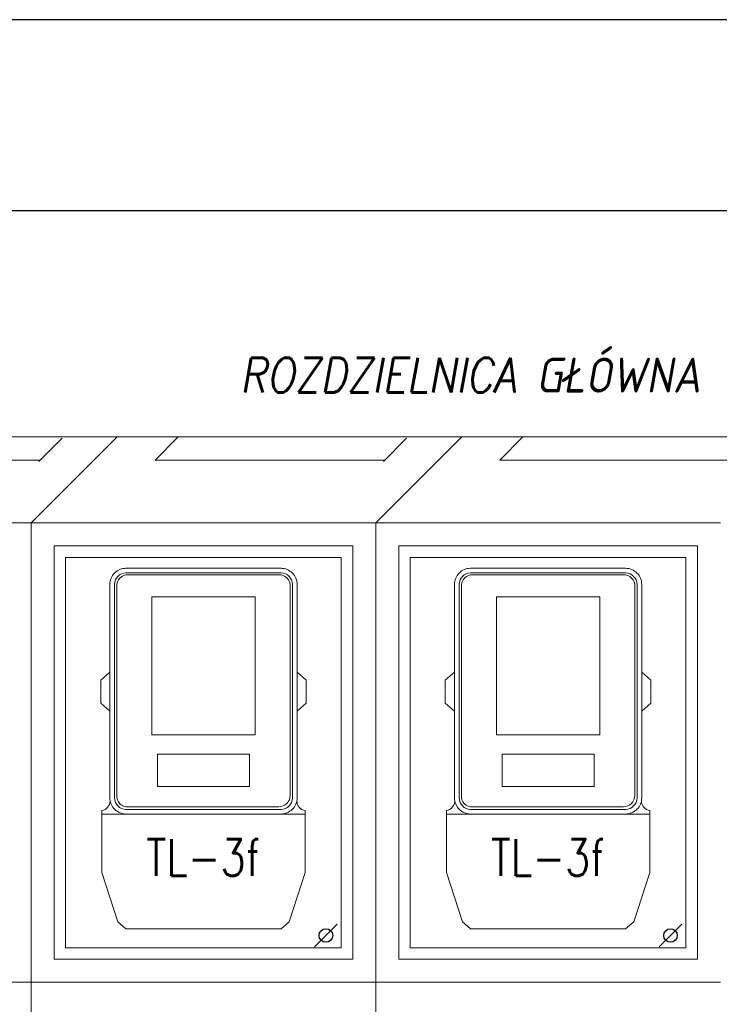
# Model space of a CAD drawing. Header units: millimetres. Extents: x 262469 to 275208, y -32539 to 9411.
# Tile 95 of 256: x 270177 to 270470, y -22589 to -22177. Entities that reach past the tile are written whole.
import ezdxf
from ezdxf.enums import TextEntityAlignment as Align

# ---------------------------------------------------------------- set-up
doc = ezdxf.new("R2010")
doc.units = ezdxf.units.MM
doc.header["$LTSCALE"] = 100
doc.layers.add('$ ele elektryka', color=1, linetype='Continuous', lineweight=30)
doc.layers.add('$ mp_ele', color=1, linetype='Continuous', lineweight=35)
doc.layers.add('$ IE TABELA', color=7, linetype='Continuous')
doc.layers.add('$ MP opisy', color=7, linetype='Continuous')
doc.styles.add('ROMANS', font='romans', dxfattribs={"width": 0.8})
doc.styles.get("Standard").update_dxf_attribs({"font": 'simplex.shx', "width": 0.8})

# ---------------------------------------------------------------- blocks, each defined once
blk = doc.blocks.new('a3eee')
at = {"layer": '$ IE TABELA'}
for p, q in [((23930.76, 4176.8), (19730.76, 4176.8)), ((23840.76, 4096.8), (19890.76, 4096.8))]:
    blk.add_line(p, q, dxfattribs=at)

msp = doc.modelspace()

# ---------------------------------------------------------------- linework, layer by layer
at = {"layer": '$ ele elektryka', "color": 7, "linetype": 'Continuous', "lineweight": 30}
for p, q in [((270309.96, -22555.1), (270300.51, -22564.55)), ((270454.02, -22555.1), (270444.57, -22564.55))]:
    msp.add_line(p, q, dxfattribs=at)
for centre in [(270305.24, -22559.83), (270449.3, -22559.83)]:
    msp.add_circle(centre, 2.83, dxfattribs=at)
at = {"layer": '$ mp_ele', "color": 7, "linetype": 'Continuous', "lineweight": 5}
for p, q in [((270073.99, -22351.25), (270227.66, -22351.25)), ((270073.99, -22351.25), (270227.66, -22351.25)), ((270218.05, -22351.25), (270182.04, -22387.26)), ((270218.05, -22351.25), (270182.04, -22387.26)), ((270218.05, -22351.25), (270182.04, -22387.26)), ((270218.05, -22351.25), (270182.04, -22387.26)), ((270218.05, -22351.25), (270182.04, -22387.26)), ((270218.05, -22351.25), (270182.04, -22387.26)), ((270218.05, -22351.25), (270182.04, -22387.26)), ((270218.05, -22351.25), (270182.04, -22387.26)), ((270218.05, -22351.25), (270182.04, -22387.26)), ((270218.05, -22351.25), (270182.04, -22387.26)), ((270218.05, -22351.25), (270182.04, -22387.26)), ((270218.05, -22351.25), (270182.04, -22387.26)), ((270218.05, -22351.25), (270182.04, -22387.26)), ((270218.05, -22351.25), (270182.04, -22387.26)), ((270218.05, -22351.25), (270182.04, -22387.26)), ((270194.94, -22351.82), (270185.23, -22361.53)), ((270227.66, -22351.25), (270371.72, -22351.25)), ((270227.66, -22351.25), (270371.72, -22351.25)), ((270243.53, -22351.25), (270233.83, -22360.95)), ((270243.53, -22351.25), (270233.83, -22360.95)), ((270362.11, -22351.25), (270326.1, -22387.26)), ((270362.11, -22351.25), (270326.1, -22387.26)), ((270362.11, -22351.25), (270326.1, -22387.26)), ((270362.11, -22351.25), (270326.1, -22387.26)), ((270362.11, -22351.25), (270326.1, -22387.26)), ((270362.11, -22351.25), (270326.1, -22387.26)), ((270362.11, -22351.25), (270326.1, -22387.26)), ((270362.11, -22351.25), (270326.1, -22387.26)), ((270362.11, -22351.25), (270326.1, -22387.26)), ((270362.11, -22351.25), (270326.1, -22387.26)), ((270362.11, -22351.25), (270326.1, -22387.26)), ((270362.11, -22351.25), (270326.1, -22387.26)), ((270362.11, -22351.25), (270326.1, -22387.26)), ((270362.11, -22351.25), (270326.1, -22387.26)), ((270362.11, -22351.25), (270326.1, -22387.26)), ((270362.11, -22351.25), (270326.1, -22387.26)), ((270339, -22351.82), (270329.29, -22361.53)), ((270371.72, -22351.25), (270506.17, -22351.25)), ((270371.72, -22351.25), (270506.17, -22351.25)), ((270387.59, -22351.25), (270377.89, -22360.95)), ((270387.59, -22351.25), (270377.89, -22360.95)), ((270089.77, -22360.95), (270185.81, -22360.95)), ((270089.77, -22360.95), (270185.81, -22360.95)), ((270233.83, -22360.95), (270329.87, -22360.95)), ((270233.83, -22360.95), (270329.87, -22360.95)), ((270377.89, -22360.95), (270473.93, -22360.95)), ((270377.89, -22360.95), (270473.93, -22360.95)), ((270037.98, -22387.26), (270182.04, -22387.26)), ((270037.98, -22387.26), (270182.04, -22387.26)), ((270037.98, -22387.26), (270182.04, -22387.26)), ((270037.98, -22387.26), (270182.04, -22387.26)), ((270182.04, -22387.26), (270037.98, -22387.26)), ((270182.04, -22387.26), (270326.1, -22387.26)), ((270182.04, -22387.26), (270326.1, -22387.26)), ((270182.04, -22387.26), (270326.1, -22387.26)), ((270182.04, -22579.34), (270182.04, -22387.26)), ((270182.04, -22579.34), (270182.04, -22387.26)), ((270326.1, -22387.26), (270470.16, -22387.26)), ((270326.1, -22387.26), (270470.16, -22387.26)), ((270326.1, -22579.34), (270326.1, -22387.26)), ((270326.1, -22579.34), (270326.1, -22387.26)), ((270326.1, -22579.34), (270326.1, -22387.26)), ((270191.64, -22396.87), (270316.49, -22396.87)), ((270191.64, -22396.87), (270316.49, -22396.87)), ((270191.64, -22569.74), (270191.64, -22396.87)), ((270191.64, -22569.74), (270191.64, -22396.87)), ((270191.64, -22569.74), (270191.64, -22396.87)), ((270191.64, -22396.87), (270316.49, -22396.87)), ((270191.64, -22396.87), (270316.49, -22396.87)), ((270191.64, -22569.74), (270191.64, -22396.87)), ((270191.64, -22569.74), (270191.64, -22396.87)), ((270191.64, -22569.74), (270191.64, -22396.87)), ((270191.64, -22396.87), (270316.49, -22396.87)), ((270191.64, -22569.74), (270191.64, -22396.87)), ((270191.64, -22569.74), (270191.64, -22396.87)), ((270191.64, -22396.87), (270316.49, -22396.87)), ((270191.64, -22396.87), (270316.49, -22396.87)), ((270191.64, -22569.74), (270191.64, -22396.87)), ((270191.64, -22569.74), (270191.64, -22396.87)), ((270191.64, -22569.74), (270191.64, -22396.87)), ((270316.49, -22396.87), (270316.49, -22569.74)), ((270316.49, -22396.87), (270316.49, -22569.74)), ((270316.49, -22396.87), (270316.49, -22569.74)), ((270316.49, -22396.87), (270316.49, -22569.74)), ((270316.49, -22396.87), (270316.49, -22569.74)), ((270316.49, -22396.87), (270316.49, -22569.74)), ((270316.49, -22396.87), (270316.49, -22569.74)), ((270316.49, -22396.87), (270316.49, -22569.74)), ((270316.49, -22396.87), (270316.49, -22569.74)), ((270335.7, -22396.87), (270460.55, -22396.87)), ((270335.7, -22396.87), (270460.55, -22396.87)), ((270335.7, -22569.74), (270335.7, -22396.87)), ((270335.7, -22569.74), (270335.7, -22396.87)), ((270335.7, -22569.74), (270335.7, -22396.87)), ((270460.55, -22396.87), (270460.55, -22569.74)), ((270460.55, -22396.87), (270460.55, -22569.74)), ((270196.44, -22401.67), (270311.69, -22401.67)), ((270196.44, -22401.67), (270311.69, -22401.67)), ((270196.44, -22564.94), (270196.44, -22401.67)), ((270196.44, -22401.67), (270311.69, -22401.67)), ((270196.44, -22401.67), (270311.69, -22401.67)), ((270196.44, -22401.67), (270311.69, -22401.67)), ((270196.44, -22564.94), (270196.44, -22401.67)), ((270311.69, -22401.67), (270311.69, -22564.94)), ((270311.69, -22401.67), (270311.69, -22564.94)), ((270311.69, -22401.67), (270311.69, -22564.94)), ((270340.5, -22401.67), (270455.75, -22401.67)), ((270340.5, -22401.67), (270455.75, -22401.67)), ((270340.5, -22564.94), (270340.5, -22401.67)), ((270455.75, -22401.67), (270455.75, -22564.94)), ((270232.46, -22418.24), (270275.68, -22418.24)), ((270232.46, -22418.24), (270232.46, -22475.86)), ((270275.68, -22418.24), (270275.68, -22475.86)), ((270376.52, -22418.24), (270419.74, -22418.24)), ((270376.52, -22418.24), (270376.52, -22475.86)), ((270419.74, -22418.24), (270419.74, -22475.86)), ((270211.09, -22452.99), (270214.93, -22449.63)), ((270297.05, -22452.99), (270293.2, -22449.63)), ((270355.15, -22452.99), (270358.99, -22449.63)), ((270441.11, -22452.99), (270437.26, -22449.63)), ((270211.09, -22452.99), (270211.09, -22462.59)), ((270297.05, -22452.99), (270297.05, -22462.59)), ((270355.15, -22452.99), (270355.15, -22462.59)), ((270441.11, -22452.99), (270441.11, -22462.59)), ((270211.09, -22462.59), (270214.93, -22465.96)), ((270297.05, -22462.59), (270293.2, -22465.96)), ((270355.15, -22462.59), (270358.99, -22465.96)), ((270441.11, -22462.59), (270437.26, -22465.96)), ((270232.46, -22475.86), (270275.68, -22475.86)), ((270376.52, -22475.86), (270419.74, -22475.86)), ((270234.86, -22484.03), (270273.28, -22484.03)), ((270234.86, -22484.03), (270234.86, -22497.47)), ((270273.28, -22484.03), (270273.28, -22497.47)), ((270378.92, -22484.03), (270417.34, -22484.03)), ((270378.92, -22484.03), (270378.92, -22497.47)), ((270417.34, -22484.03), (270417.34, -22497.47)), ((270234.86, -22497.47), (270273.28, -22497.47)), ((270378.92, -22497.47), (270417.34, -22497.47)), ((270211.57, -22509), (270211.57, -22507.56)), ((270296.57, -22509), (270296.57, -22507.56)), ((270355.63, -22509), (270355.63, -22507.56)), ((270440.63, -22509), (270440.63, -22507.56)), ((270211.57, -22509), (270296.57, -22509)), ((270211.57, -22509), (270211.57, -22533.49)), ((270296.57, -22509), (270296.57, -22533.49)), ((270355.63, -22509), (270440.63, -22509)), ((270355.63, -22509), (270355.63, -22533.49)), ((270440.63, -22509), (270440.63, -22533.49)), ((270211.57, -22533.49), (270218.29, -22554.14)), ((270296.57, -22533.49), (270289.84, -22554.14)), ((270355.63, -22533.49), (270362.35, -22554.14)), ((270440.63, -22533.49), (270433.9, -22554.14)), ((270218.29, -22554.14), (270221.66, -22557.02)), ((270221.66, -22557.02), (270286.48, -22557.02)), ((270289.84, -22554.14), (270286.48, -22557.02)), ((270362.35, -22554.14), (270365.72, -22557.02)), ((270365.72, -22557.02), (270430.54, -22557.02)), ((270433.9, -22554.14), (270430.54, -22557.02)), ((270311.69, -22564.94), (270196.44, -22564.94)), ((270311.69, -22564.94), (270196.44, -22564.94)), ((270455.75, -22564.94), (270340.5, -22564.94)), ((270316.49, -22569.74), (270191.64, -22569.74)), ((270316.49, -22569.74), (270191.64, -22569.74)), ((270316.49, -22569.74), (270191.64, -22569.74)), ((270460.55, -22569.74), (270335.7, -22569.74)), ((270037.98, -22579.34), (270182.04, -22579.34)), ((270182.04, -22579.34), (270037.98, -22579.34)), ((270182.04, -22771.42), (270182.04, -22579.34)), ((270182.04, -22579.34), (270326.1, -22579.34)), ((270326.1, -22579.34), (270182.04, -22579.34)), ((270326.1, -22771.42), (270326.1, -22579.34)), ((270326.1, -22579.34), (270470.16, -22579.34)), ((270470.16, -22579.34), (270326.1, -22579.34))]:
    msp.add_line(p, q, dxfattribs=at)
at = {"layer": '$ mp_ele', "color": 7, "linetype": 'Continuous', "lineweight": 5, "ltscale": 2}
for points in [[(270221.66, -22509), (270286.48, -22509, 0.414214), (270293.2, -22502.28), (270293.2, -22412.96, 0.414214), (270286.48, -22406.24), (270221.66, -22406.24, 0.414214), (270214.93, -22412.96), (270214.93, -22502.28, 0.414214)], [(270221.66, -22507.08), (270286.48, -22507.08, 0.395336), (270291.28, -22502.28), (270291.28, -22412.96, 0.395336), (270286.48, -22408.16), (270221.66, -22408.16, 0.395336), (270216.85, -22412.96), (270216.85, -22502.28, 0.395336)], [(270222.62, -22505.98), (270285.52, -22505.98, 0.414214), (270290.32, -22501.18), (270290.32, -22413.78, 0.450687), (270285.52, -22408.98), (270222.62, -22408.98, 0.44597), (270217.81, -22413.78), (270217.81, -22501.18, 0.471447)], [(270365.72, -22509), (270430.54, -22509, 0.414214), (270437.26, -22502.28), (270437.26, -22412.96, 0.414214), (270430.54, -22406.24), (270365.72, -22406.24, 0.414214), (270358.99, -22412.96), (270358.99, -22502.28, 0.414214)], [(270365.72, -22507.08), (270430.54, -22507.08, 0.395336), (270435.34, -22502.28), (270435.34, -22412.96, 0.395336), (270430.54, -22408.16), (270365.72, -22408.16, 0.395336), (270360.91, -22412.96), (270360.91, -22502.28, 0.395336)], [(270366.68, -22505.98), (270429.58, -22505.98, 0.414214), (270434.38, -22501.18), (270434.38, -22413.78, 0.450687), (270429.58, -22408.98), (270366.68, -22408.98, 0.44597), (270361.87, -22413.78), (270361.87, -22501.18, 0.471447)]]:
    msp.add_lwpolyline(points, format="xyb", close=True, dxfattribs=at)
at = {"layer": '$ mp_ele', "color": 7, "linetype": 'Continuous', "lineweight": 5}
for centre, start, end in [((270210.75, -22503.33), 280.9471, 356.899), ((270297.38, -22503.33), 183.101, 259.0529), ((270354.81, -22503.33), 280.9471, 356.899), ((270441.44, -22503.33), 183.101, 259.0529)]:
    msp.add_arc(centre, 4.31, start, end, dxfattribs=at)

# ---------------------------------------------------------------- block references
at = {"layer": '$ IE TABELA', "color": 7}
msp.add_blockref('a3eee', (247008.1, -26353.6), dxfattribs=at)

# ---------------------------------------------------------------- texts
at = {"layer": '$ MP opisy', "lineweight": 30, "style": 'ROMANS', "oblique": 10, "width": 0.85}
msp.add_text('ROZDZIELNICA GŁÓWNA', height=14.5861, dxfattribs=at).set_placement((270269.34, -22332.74))
at = {"layer": '$ mp_ele', "color": 7, "linetype": 'Continuous', "lineweight": 5, "width": 0.8}
for p in [(270254.07, -22527.18), (270398.13, -22527.18)]:
    msp.add_text('TL-3f', height=15.366, dxfattribs=at).set_placement(p, align=Align.MIDDLE_CENTER)

doc.saveas('drawing.dxf')
